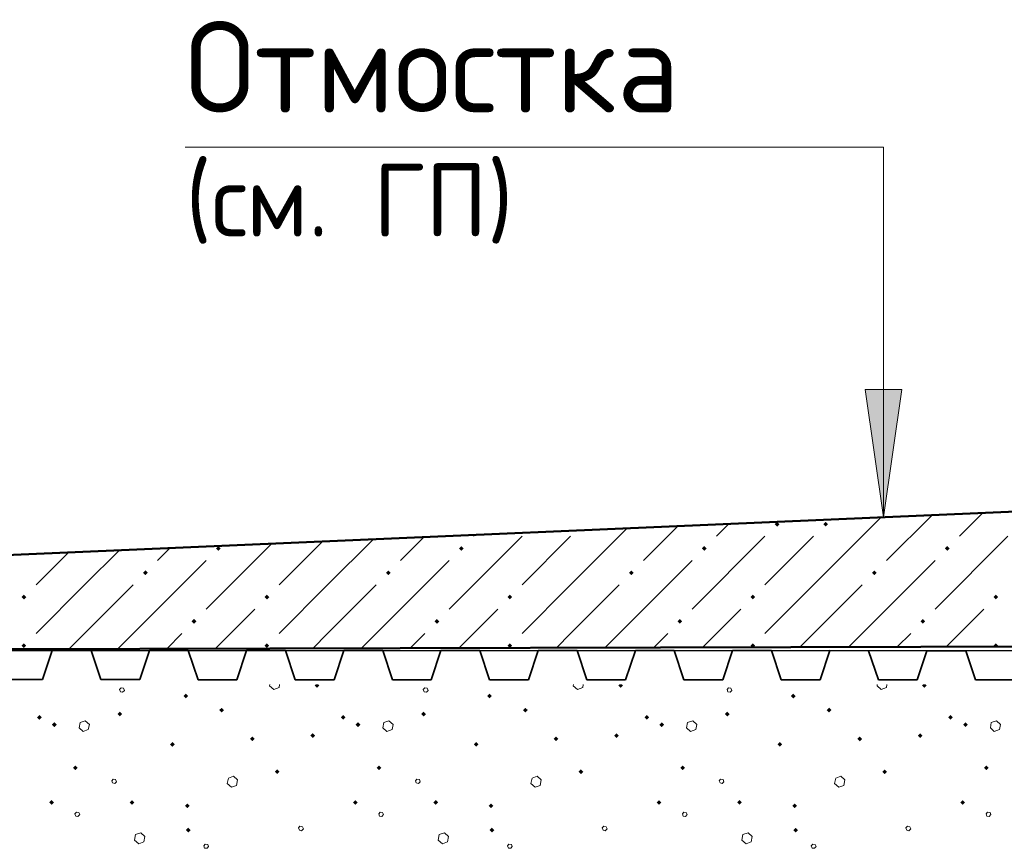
# Model space of a CAD drawing. Header units: millimetres. Extents: x 0 to 42000, y 0 to 29700.
# Tile 13 of 19: x 26022 to 28724, y 23056 to 25329. Entities that reach past the tile are written whole.
import ezdxf

# ---------------------------------------------------------------- set-up
doc = ezdxf.new("R2010")
doc.units = ezdxf.units.MM
for name, color, linetype, lineweight in [('Standard', 7, 'Continuous', 25), ('Стена_ кирп кладка силик нес', 8, 'Continuous', 70), ('Фундаменты общие', 7, 'Continuous', 25)]:
    doc.layers.add(name, color=color, linetype=linetype, lineweight=lineweight)
doc.styles.add('ISOCPEUR', font='txt')

msp = doc.modelspace()

# ---------------------------------------------------------------- hatches: boundary and pattern name
at = {"layer": 'Standard', "linetype": 'Continuous', "lineweight": 13, "transparency": 33554687}
msp.add_hatch(color=7, dxfattribs=at).paths.add_polyline_path([(28342.5, 24314.5), (28392.5, 23964.5), (28442.5, 24314.5)])
for points in [[(28094.2, 23945.1), (28100.7, 23951.6), (28107.2, 23945.1), (28100.7, 23938.6)], [(28227.5, 23945.1), (28234, 23951.6), (28240.5, 23945.1), (28234, 23938.6)], [(26560.9, 23878.5), (26567.4, 23885), (26573.9, 23878.5), (26567.4, 23872)], [(27227.5, 23878.5), (27234, 23885), (27240.5, 23878.5), (27234, 23872)], [(27894.2, 23878.5), (27900.7, 23885), (27907.2, 23878.5), (27900.7, 23872)], [(28560.9, 23878.5), (28567.4, 23885), (28573.9, 23878.5), (28567.4, 23872)], [(26360.9, 23811.8), (26367.4, 23818.3), (26373.9, 23811.8), (26367.4, 23805.3)], [(27027.5, 23811.8), (27034, 23818.3), (27040.5, 23811.8), (27034, 23805.3)], [(27694.2, 23811.8), (27700.7, 23818.3), (27707.2, 23811.8), (27700.7, 23805.3)], [(28360.9, 23811.8), (28367.4, 23818.3), (28373.9, 23811.8), (28367.4, 23805.3)], [(26027.5, 23745.1), (26034, 23751.6), (26040.5, 23745.1), (26034, 23738.6)], [(26694.2, 23745.1), (26700.7, 23751.6), (26707.2, 23745.1), (26700.7, 23738.6)], [(27360.9, 23745.1), (27367.4, 23751.6), (27373.9, 23745.1), (27367.4, 23738.6)], [(28027.5, 23745.1), (28034, 23751.6), (28040.5, 23745.1), (28034, 23738.6)], [(28694.2, 23745.1), (28700.7, 23751.6), (28707.2, 23745.1), (28700.7, 23738.6)], [(26494.2, 23678.5), (26500.7, 23685), (26507.2, 23678.5), (26500.7, 23672)], [(27160.9, 23678.5), (27167.4, 23685), (27173.9, 23678.5), (27167.4, 23672)], [(27827.5, 23678.5), (27834, 23685), (27840.5, 23678.5), (27834, 23672)], [(28494.2, 23678.5), (28500.7, 23685), (28507.2, 23678.5), (28500.7, 23672)], [(26027.5, 23611.8), (26034, 23618.3), (26040.5, 23611.8), (26034, 23605.3)], [(26694.2, 23611.8), (26700.7, 23618.3), (26707.2, 23611.8), (26700.7, 23605.3)], [(27360.9, 23611.8), (27367.4, 23618.3), (27373.9, 23611.8), (27367.8, 23605.7), (27366.9, 23605.7)], [(28027.5, 23611.8), (28034, 23618.3), (28040.5, 23611.8), (28036.1, 23607.4), (28032, 23607.3)], [(28694.2, 23611.8), (28700.7, 23618.3), (28707.2, 23611.8), (28704.4, 23609), (28697.1, 23609)]]:
    msp.add_hatch(color=7, dxfattribs=at).paths.add_polyline_path(points, flags=16)
at = {"layer": 'Стена_ кирп кладка силик нес', "linetype": 'Continuous', "lineweight": 13, "transparency": 33554687}
for points in [[(26831.7, 23502.6), (26834.6, 23505.5), (26841.8, 23505.5), (26844.7, 23502.6), (26838.2, 23496.1)], [(27665, 23502.6), (27667.9, 23505.5), (27675.1, 23505.5), (27678, 23502.6), (27671.5, 23496.1)], [(28498.4, 23502.6), (28501.2, 23505.5), (28508.5, 23505.5), (28511.4, 23502.6), (28504.9, 23496.1)], [(26471.7, 23473.5), (26478.2, 23480), (26484.7, 23473.5), (26478.2, 23467)], [(27305, 23473.5), (27311.5, 23480), (27318, 23473.5), (27311.5, 23467)], [(28138.4, 23473.5), (28144.9, 23480), (28151.4, 23473.5), (28144.9, 23467)], [(26290.9, 23424.3), (26297.4, 23430.8), (26303.9, 23424.3), (26297.4, 23417.8)], [(26570, 23435.2), (26576.5, 23441.6), (26583, 23435.2), (26576.5, 23428.6)], [(27124.2, 23424.3), (27130.7, 23430.8), (27137.2, 23424.3), (27130.7, 23417.8)], [(27403.4, 23435.2), (27409.9, 23441.6), (27416.4, 23435.2), (27409.9, 23428.6)], [(27957.5, 23424.3), (27964, 23430.8), (27970.5, 23424.3), (27964, 23417.8)], [(28236.7, 23435.2), (28243.2, 23441.6), (28249.7, 23435.2), (28243.2, 23428.6)], [(26070, 23415.1), (26076.5, 23421.6), (26083, 23415.1), (26076.5, 23408.6)], [(26110.9, 23395.1), (26117.4, 23401.6), (26123.9, 23395.1), (26117.4, 23388.6)], [(26903.4, 23415.1), (26909.9, 23421.6), (26916.4, 23415.1), (26909.9, 23408.6)], [(26944.2, 23395.1), (26950.7, 23401.6), (26957.2, 23395.1), (26950.7, 23388.6)], [(27736.7, 23415.1), (27743.2, 23421.6), (27749.7, 23415.1), (27743.2, 23408.6)], [(27777.5, 23395.1), (27784, 23401.6), (27790.5, 23395.1), (27784, 23388.6)], [(28570, 23415.1), (28576.5, 23421.6), (28583, 23415.1), (28576.5, 23408.6)], [(28610.9, 23395.1), (28617.4, 23401.6), (28623.9, 23395.1), (28617.4, 23388.6)], [(26820, 23365.1), (26826.5, 23371.6), (26833, 23365.1), (26826.5, 23358.6)], [(27653.4, 23365.1), (27659.9, 23371.6), (27666.4, 23365.1), (27659.9, 23358.6)], [(28486.7, 23365.1), (28493.2, 23371.6), (28499.7, 23365.1), (28493.2, 23358.6)], [(26435, 23341), (26441.5, 23347.5), (26448, 23341), (26441.5, 23334.5)], [(26654.2, 23356), (26660.7, 23362.5), (26667.2, 23356), (26660.7, 23349.5)], [(27268.4, 23341), (27274.9, 23347.5), (27281.4, 23341), (27274.9, 23334.5)], [(27487.5, 23356), (27494, 23362.5), (27500.5, 23356), (27494, 23349.5)], [(28101.7, 23341), (28108.2, 23347.5), (28114.7, 23341), (28108.2, 23334.5)], [(28320.9, 23356), (28327.4, 23362.5), (28333.9, 23356), (28327.4, 23349.5)], [(26168.4, 23276.8), (26174.9, 23283.3), (26181.4, 23276.8), (26174.9, 23270.3)], [(26722.5, 23266), (26729, 23272.5), (26735.5, 23266), (26729, 23259.5)], [(27001.7, 23276.8), (27008.2, 23283.3), (27014.7, 23276.8), (27008.2, 23270.3)], [(27555.9, 23266), (27562.4, 23272.5), (27568.9, 23266), (27562.4, 23259.5)], [(27835, 23276.8), (27841.5, 23283.3), (27848, 23276.8), (27841.5, 23270.3)], [(28389.2, 23266), (28395.7, 23272.5), (28402.2, 23266), (28395.7, 23259.5)], [(28668.4, 23276.8), (28674.9, 23283.3), (28681.4, 23276.8), (28674.9, 23270.3)], [(26103.4, 23181.8), (26109.9, 23188.3), (26116.4, 23181.8), (26109.9, 23175.3)], [(26324.2, 23181.8), (26330.7, 23188.3), (26337.2, 23181.8), (26330.7, 23175.3)], [(26936.7, 23181.8), (26943.2, 23188.3), (26949.7, 23181.8), (26943.2, 23175.3)], [(27157.5, 23181.8), (27164, 23188.3), (27170.5, 23181.8), (27164, 23175.3)], [(27770, 23181.8), (27776.5, 23188.3), (27783, 23181.8), (27776.5, 23175.3)], [(27990.9, 23181.8), (27997.4, 23188.3), (28003.9, 23181.8), (27997.4, 23175.3)], [(28603.4, 23181.8), (28609.9, 23188.3), (28616.4, 23181.8), (28609.9, 23175.3)], [(26475.9, 23172.6), (26482.4, 23179.1), (26488.9, 23172.6), (26482.4, 23166.1)], [(27309.2, 23172.6), (27315.7, 23179.1), (27322.2, 23172.6), (27315.7, 23166.1)], [(28142.5, 23172.6), (28149, 23179.1), (28155.5, 23172.6), (28149, 23166.1)], [(26478.4, 23106), (26484.9, 23112.5), (26491.4, 23106), (26484.9, 23099.5)], [(27311.7, 23106), (27318.2, 23112.5), (27324.7, 23106), (27318.2, 23099.5)], [(28145, 23106), (28151.5, 23112.5), (28158, 23106), (28151.5, 23099.5)]]:
    msp.add_hatch(color=7, dxfattribs=at).paths.add_polyline_path(points, flags=16)

# ---------------------------------------------------------------- linework, layer by layer
at = {"layer": 'Standard', "color": 7, "linetype": 'Continuous', "lineweight": 13, "transparency": 33554687}
for p, q in [((28392.5, 24979.5), (26476.9, 24979.5)), ((28392.5, 24979.5), (28392.5, 23964.5)), ((28442.5, 24314.5), (28342.5, 24314.5)), ((28342.5, 24314.5), (28392.5, 23964.5)), ((28392.5, 24314.5), (28392.5, 24339.5)), ((28392.5, 23964.5), (28442.5, 24314.5)), ((28392.5, 23964.5), (28392.5, 23964.5)), ((28392.5, 23964.5), (28392.5, 23964.5)), ((28392.5, 23964.5), (28392.5, 23964.5))]:
    msp.add_line(p, q, dxfattribs=at)
at = {"layer": 'Standard', "color": 253, "linetype": 'Continuous', "lineweight": 13, "true_color": 0xababab, "transparency": 33554687}
for p, q in [((28200.7, 23778.5), (28386.4, 23964.2)), ((28525.8, 23970.2), (28400.7, 23845.1)), ((28665.1, 23976.2), (28600.7, 23911.8)), ((27829, 23940.1), (27734, 23845.1)), ((27968.3, 23946.1), (27934, 23911.8)), ((27132.2, 23910), (27067.4, 23845.1)), ((27400.7, 23911.8), (27200.7, 23711.8)), ((27271.6, 23916), (27267.4, 23911.8)), ((27534, 23911.8), (27400.7, 23778.5)), ((27534, 23778.5), (27689.6, 23934.1)), ((28067.4, 23911.8), (27867.4, 23711.8)), ((28200.7, 23911.8), (28067.4, 23778.5)), ((28734, 23911.8), (28534, 23711.8)), ((26714.1, 23891.9), (26534, 23711.8)), ((26853.5, 23897.9), (26734, 23778.5)), ((26867.4, 23778.5), (26992.8, 23903.9)), ((26156.7, 23867.8), (26067.4, 23778.5)), ((26200.7, 23778.5), (26296, 23873.8)), ((26435.4, 23879.8), (26400.7, 23845.1)), ((26334, 23645.1), (26534, 23845.1)), ((27000.7, 23645.1), (27200.7, 23845.1)), ((27667.4, 23645.1), (27867.4, 23845.1)), ((28334, 23645.1), (28534, 23845.1)), ((26200.7, 23778.5), (26067.4, 23645.1)), ((26334, 23778.5), (26200.7, 23645.1)), ((26867.4, 23778.5), (26734, 23645.1)), ((27000.7, 23778.5), (26867.4, 23645.1)), ((27534, 23778.5), (27400.7, 23645.1)), ((27667.4, 23778.5), (27534, 23645.1)), ((28200.7, 23778.5), (28067.4, 23645.1)), ((28334, 23778.5), (28200.7, 23645.1)), ((26600.7, 23645.1), (26667.4, 23711.8)), ((27267.4, 23645.1), (27334, 23711.8)), ((27934, 23645.1), (28000.7, 23711.8)), ((28600.7, 23645.1), (28667.4, 23711.8)), ((26200.7, 23645.1), (26158.4, 23602.8)), ((26334, 23645.1), (26292, 23603.1)), ((26467.4, 23645.1), (26425.7, 23603.5)), ((26559.3, 23603.8), (26600.7, 23645.1)), ((26867.4, 23645.1), (26826.7, 23604.4)), ((27000.7, 23645.1), (26960.3, 23604.8)), ((27134, 23645.1), (27094, 23605.1)), ((27227.6, 23605.4), (27267.4, 23645.1)), ((27534, 23645.1), (27494.9, 23606.1)), ((27667.4, 23645.1), (27628.6, 23606.4)), ((27800.7, 23645.1), (27762.3, 23606.7)), ((27895.9, 23607), (27934, 23645.1)), ((28200.7, 23645.1), (28163.2, 23607.7)), ((28334, 23645.1), (28296.9, 23608)), ((28467.4, 23645.1), (28430.5, 23608.3)), ((28564.2, 23608.6), (28600.7, 23645.1))]:
    msp.add_line(p, q, dxfattribs=at)
at = {"layer": 'Standard', "color": 7, "linetype": 'Continuous', "lineweight": 35, "transparency": 33554687}
for p, q in [((24565.1, 23599), (29898.4, 23597.8)), ((26085.1, 23518.6), (26111.8, 23598.6)), ((26111.8, 23598.6), (26218.4, 23598.6)), ((26218.4, 23598.6), (26245.1, 23518.6)), ((26351.7, 23518.6), (26378.4, 23598.6)), ((26378.4, 23598.6), (26485.1, 23598.6)), ((26485.1, 23598.6), (26511.7, 23518.5)), ((26618.4, 23518.5), (26645.1, 23598.5)), ((26645.1, 23598.5), (26751.8, 23598.5)), ((26751.8, 23598.5), (26778.4, 23518.5)), ((26885.1, 23518.5), (26911.8, 23598.5)), ((26911.8, 23598.5), (27018.4, 23598.4)), ((27018.4, 23598.4), (27045.1, 23518.4)), ((27151.7, 23518.4), (27178.4, 23598.4)), ((27178.4, 23598.4), (27285.1, 23598.4)), ((27285.1, 23598.4), (27311.7, 23518.4)), ((27418.4, 23518.3), (27445.1, 23598.3)), ((27445.1, 23598.3), (27551.8, 23598.3)), ((27551.8, 23598.3), (27578.4, 23518.3)), ((27685.1, 23518.3), (27711.8, 23598.3)), ((27711.8, 23598.3), (27818.4, 23598.3)), ((27818.4, 23598.3), (27845.1, 23518.3)), ((27951.7, 23518.2), (27978.4, 23598.2)), ((27978.4, 23598.2), (28085.1, 23598.2)), ((28085.1, 23598.2), (28111.7, 23518.2)), ((28218.4, 23518.2), (28245.1, 23598.2)), ((28245.1, 23598.2), (28351.8, 23598.1)), ((28351.8, 23598.1), (28378.4, 23518.1)), ((28485.1, 23518.1), (28511.8, 23598.1)), ((28511.8, 23598.1), (28618.4, 23598.1)), ((28618.4, 23598.1), (28645.1, 23518.1)), ((25978.4, 23518.7), (26085.1, 23518.6)), ((26245.1, 23518.6), (26351.7, 23518.6)), ((26511.7, 23518.5), (26618.4, 23518.5)), ((26778.4, 23518.5), (26885.1, 23518.5)), ((27045.1, 23518.4), (27151.7, 23518.4)), ((27311.7, 23518.4), (27418.4, 23518.3)), ((27578.4, 23518.3), (27685.1, 23518.3)), ((27845.1, 23518.3), (27951.7, 23518.2)), ((28111.7, 23518.2), (28218.4, 23518.2)), ((28378.4, 23518.1), (28485.1, 23518.1)), ((28645.1, 23518.1), (28751.7, 23518))]:
    msp.add_line(p, q, dxfattribs=at)
at = {"layer": 'Стена_ кирп кладка силик нес', "color": 253, "linetype": 'Continuous', "lineweight": 13, "true_color": 0xababab, "transparency": 33554687}
for points in [[(26708.8, 23505.5), (26708.2, 23501.8), (26719.9, 23491.8), (26734, 23496.8), (26735.5, 23505.5)], [(27542.2, 23505.5), (27541.5, 23501.8), (27553.2, 23491.8), (27567.4, 23496.8), (27568.8, 23505.5)], [(28375.5, 23505.5), (28374.9, 23501.8), (28386.5, 23491.8), (28400.7, 23496.8), (28402.1, 23505.5)], [(26299, 23485.1), (26304.9, 23484.3), (26309.9, 23489.3), (26307.4, 23495.1), (26300.7, 23496), (26296.5, 23491.8), (26299, 23485.1)], [(27132.4, 23485.1), (27138.2, 23484.3), (27143.2, 23489.3), (27140.7, 23495.1), (27134, 23496), (27129.9, 23491.8), (27132.4, 23485.1)], [(27965.7, 23485.1), (27971.5, 23484.3), (27976.5, 23489.3), (27974, 23495.1), (27967.4, 23496), (27963.2, 23491.8), (27965.7, 23485.1)], [(26214, 23396), (26202.4, 23406), (26188.2, 23401), (26185.7, 23386), (26196.5, 23376.8), (26210.7, 23381.8), (26214, 23396)], [(27047.4, 23396), (27035.7, 23406), (27021.5, 23401), (27019, 23386), (27029.9, 23376.8), (27044, 23381.8), (27047.4, 23396)], [(27880.7, 23396), (27869, 23406), (27854.9, 23401), (27852.4, 23386), (27863.2, 23376.8), (27877.4, 23381.8), (27880.7, 23396)], [(28714, 23396), (28702.4, 23406), (28688.2, 23401), (28685.7, 23386), (28696.5, 23376.8), (28710.7, 23381.8), (28714, 23396)], [(26277.4, 23235.2), (26283.2, 23233.5), (26288.2, 23238.5), (26285.7, 23245.1), (26279, 23246), (26274.9, 23241), (26277.4, 23235.2)], [(26619.9, 23243.5), (26609, 23253.5), (26594.9, 23248.5), (26591.5, 23233.5), (26603.2, 23223.5), (26617.4, 23228.5), (26619.9, 23243.5)], [(27110.7, 23235.2), (27116.5, 23233.5), (27121.5, 23238.5), (27119, 23245.1), (27112.4, 23246), (27108.2, 23241), (27110.7, 23235.2)], [(27453.2, 23243.5), (27442.4, 23253.5), (27428.2, 23248.5), (27424.9, 23233.5), (27436.5, 23223.5), (27450.7, 23228.5), (27453.2, 23243.5)], [(27944, 23235.2), (27949.9, 23233.5), (27954.9, 23238.5), (27952.4, 23245.1), (27945.7, 23246), (27941.5, 23241), (27944, 23235.2)], [(28286.5, 23243.5), (28275.7, 23253.5), (28261.5, 23248.5), (28258.2, 23233.5), (28269.9, 23223.5), (28284, 23228.5), (28286.5, 23243.5)], [(26176.5, 23144.3), (26182.4, 23143.5), (26187.4, 23148.5), (26184.9, 23154.3), (26178.2, 23155.1), (26174, 23150.1), (26176.5, 23144.3)], [(27009.9, 23144.3), (27015.7, 23143.5), (27020.7, 23148.5), (27018.2, 23154.3), (27011.5, 23155.1), (27007.4, 23150.1), (27009.9, 23144.3)], [(27843.2, 23144.3), (27849, 23143.5), (27854, 23148.5), (27851.5, 23154.3), (27844.9, 23155.1), (27840.7, 23150.1), (27843.2, 23144.3)], [(28676.5, 23144.3), (28682.4, 23143.5), (28687.4, 23148.5), (28684.9, 23154.3), (28678.2, 23155.1), (28674, 23150.1), (28676.5, 23144.3)], [(26789.9, 23106), (26795.7, 23104.3), (26800.7, 23109.3), (26798.2, 23115.1), (26791.5, 23116.8), (26787.4, 23111.8), (26789.9, 23106)], [(27623.2, 23106), (27629, 23104.3), (27634, 23109.3), (27631.5, 23115.1), (27624.9, 23116.8), (27620.7, 23111.8), (27623.2, 23106)], [(28456.5, 23106), (28462.4, 23104.3), (28467.4, 23109.3), (28464.9, 23115.1), (28458.2, 23116.8), (28454, 23111.8), (28456.5, 23106)], [(26365.7, 23088.5), (26354.9, 23098.5), (26339.9, 23093.5), (26337.4, 23078.5), (26349, 23068.5), (26363.2, 23073.5), (26365.7, 23088.5)], [(27199, 23088.5), (27188.2, 23098.5), (27173.2, 23093.5), (27170.7, 23078.5), (27182.4, 23068.5), (27196.5, 23073.5), (27199, 23088.5)], [(28032.4, 23088.5), (28021.5, 23098.5), (28006.5, 23093.5), (28004, 23078.5), (28015.7, 23068.5), (28029.9, 23073.5), (28032.4, 23088.5)], [(26529.9, 23056.8), (26536.5, 23056), (26540.7, 23061), (26538.2, 23066.8), (26531.5, 23067.6), (26527.4, 23062.6), (26529.9, 23056.8)], [(27363.2, 23056.8), (27369.9, 23056), (27374, 23061), (27371.5, 23066.8), (27364.9, 23067.6), (27360.7, 23062.6), (27363.2, 23056.8)], [(28196.5, 23056.8), (28203.2, 23056), (28207.4, 23061), (28204.9, 23066.8), (28198.2, 23067.6), (28194, 23062.6), (28196.5, 23056.8)]]:
    msp.add_lwpolyline(points, dxfattribs=at)
at = {"layer": 'Фундаменты общие', "color": 7, "linetype": 'Continuous', "lineweight": 50, "transparency": 33554687}
msp.add_lwpolyline([(24565.1, 23599), (30281.1, 23612.8), (30281.1, 24046.1), (24565.1, 23799), (24565.1, 23599)], dxfattribs=at)

# ---------------------------------------------------------------- texts
at = {"layer": 'Standard', "color": 7, "linetype": 'Continuous', "lineweight": 25, "transparency": 33554687, "attachment_point": 7, "style": 'ISOCPEUR'}
for s, insert, char_height, width in [('\\W0.97;Отмостка', (26476.9, 25074.5), 250, 1670.442), ('\\W0.96;(см. ГП)', (26476.9, 24714.5), 200, 1015.471)]:
    msp.add_mtext(s, dxfattribs=dict(at, insert=insert, char_height=char_height, width=width))

doc.saveas('drawing.dxf')
